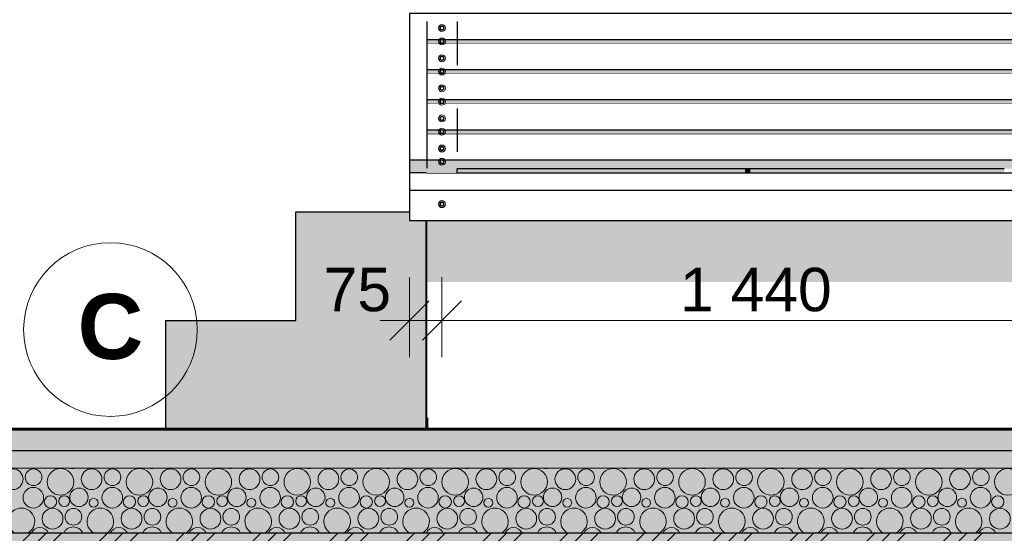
# Model space of a CAD drawing. Header units: millimetres. Extents: x 529480 to 545132, y -3422 to 6528.
# Tile 3 of 17: x 533707 to 535975, y -240 to 943. Entities that reach past the tile are written whole.
import ezdxf
from ezdxf.enums import TextEntityAlignment as Align

# ---------------------------------------------------------------- set-up
doc = ezdxf.new("R2010")
doc.units = ezdxf.units.MM
doc.header["$MEASUREMENT"] = 0
doc.linetypes.add('Wipeout_Contour', pattern=[1000, 0, -1000])
doc.linetypes.add('ČÁRA ČÁRKOVANÁ 2', pattern=[200, 100, -100])
for name, color, linetype in [('3 - TERÉN NEZPEVNĚNÝ.3D', 7, 'Continuous'), ('3 - ZÁKLADOVÉ PASY.3D', 7, 'Continuous'), ('4 - OBKLADY VNITŘNÍ.3D', 7, 'Continuous'), ('4 - PRVKY KLEMPÍŘSKÉ.3D', 7, 'Continuous'), ('4 - STŘEŠNÍ KRYTINA.3D', 7, 'Continuous'), ('4 - ZDIVO - SCHODIŠTĚ.3D', 7, 'Continuous'), ('4 - ZDIVO - STĚNY NOSNÉ.3D', 7, 'Continuous'), ('5 - SRUB - STĚNY NOSNÉ.4D', 7, 'Continuous'), ('6 - ROUBENKA - ZÁBRADLÍ.5D', 7, 'Continuous'), ('Konstrukce – Dělicí čáry vrstev', 7, 'Continuous'), ('Nové_2 - TEXT HLAVNÍ NS.2D', 7, 'Continuous'), ('Nové_4 - ZDIVO - STĚNY NOSNÉ.3D', 7, 'Continuous'), ('Nové_Výplně - Povrchové', 7, 'Continuous'), ('Výplně - Povrchové', 7, 'Continuous'), ('Výplně – Řezové', 7, 'Continuous')]:
    doc.layers.add(name, color=color, linetype=linetype)
doc.styles.add('GENEROVANÝ_STYL_1', font='Arial.ttf')
doc.styles.add('GENEROVANÝ_STYL_2', font='Arial Bold.ttf')
doc.dimstyles.new('GENEROVANÝ_STYL__2', dxfattribs={"dimtxt": 100, "dimasz": 85.5, "dimexe": 0.18, "dimexo": 100, "dimgap": 0, "dimtad": 1, "dimtih": 1, "dimtoh": 1, "dimdec": 0, "dimzin": 0, "dimdsep": 46, "dimtxsty": 'GENEROVANÝ_STYL_1', "dimblk": 'ARROWHEAD_6', "dimblk1": 'ARROWHEAD_6', "dimblk2": 'ARROWHEAD_6', "dimcen": 0.09, "dimclrd": 256, "dimclre": 256, "dimclrt": 256, "dimazin": 0, "dimtfac": 1, "dimtdec": 4, "dimtmove": 0, "dimatfit": 3, "dimfxl": 1, "dimtolj": 1, "dimtzin": 0, "dimarcsym": 0})
doc.dimstyles.new('GENEROVANÝ_STYL__3', dxfattribs={"dimtxt": 100, "dimasz": 85.5, "dimexe": 0.18, "dimexo": 100, "dimgap": 0, "dimtad": 1, "dimdec": 0, "dimzin": 0, "dimdsep": 46, "dimtxsty": 'GENEROVANÝ_STYL_1', "dimblk": 'ARROWHEAD_6', "dimblk1": 'ARROWHEAD_6', "dimblk2": 'ARROWHEAD_6', "dimcen": 0.09, "dimclrd": 256, "dimclre": 256, "dimclrt": 256, "dimazin": 0, "dimtfac": 1, "dimtdec": 4, "dimtmove": 0, "dimatfit": 3, "dimfxl": 1, "dimtolj": 1, "dimtzin": 0, "dimarcsym": 0})

# ---------------------------------------------------------------- blocks, each defined once
blk = doc.blocks.new('Řez_3', base_point=(1697940.5, 0))
at = {"color": 254, "linetype": 'Wipeout_Contour', "lineweight": 0, "ltscale": 4300454.449130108}
blk.add_wipeout([(534944.2, 26), (535044.2, 26), (535044.2, 0), (539694.2, 0), (539694.2, 26), (540544.2, 26), (540544.2, 480), (534944.2, 480)], dxfattribs=at).dxf.layer = 'Nové_Výplně - Povrchové'
at = {"layer": 'Nové_4 - ZDIVO - STĚNY NOSNÉ.3D', "linetype": 'Continuous', "lineweight": 0, "true_color": 0x000000}
blk.add_hatch(color=18, dxfattribs=at).paths.add_polyline_path([(534944.2, 480), (534944.2, 338.6), (540484.2, 338.6), (540544.2, 423.4), (540544.2, 480)])
blk = doc.blocks.new('Řez_4', base_point=(1697940.5, 0))
at = {"layer": 'Výplně – Řezové', "linetype": 'Continuous', "lineweight": 0, "true_color": 0x000000}
h = blk.add_hatch(dxfattribs=at)
h.set_pattern_fill('TERÉN___PŮVODNÍ', color=18, style=0, pattern_type=2)
h.set_pattern_definition([(45, (1697940.48, 0), (-88.388348, 88.388348), []), (45, (1697922.81, 17.68), (-88.388348, 88.388348), []), (45, (1697905.13, 35.36), (-88.388348, 88.388348), [])])
h.paths.add_polyline_path([(531139.6, -2500), (542997.7, -2500), (542997.7, -400), (540544.2, -400), (540544.2, -240), (533044.2, -240), (533044.2, 0), (531139.6, 0)])
blk = doc.blocks.new('Řez_5', base_point=(1697940.5, 0))
at = {"color": 254, "linetype": 'Wipeout_Contour', "lineweight": 0, "ltscale": 2139177.307169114}
blk.add_wipeout([(534644.2, 26), (534944.2, 26), (534944.2, 480), (534644.2, 480)], dxfattribs=at).dxf.layer = 'Výplně - Povrchové'
at = {"layer": '4 - ZDIVO - STĚNY NOSNÉ.3D', "linetype": 'Continuous', "lineweight": 0, "true_color": 0x000000}
blk.add_hatch(color=18, dxfattribs=at).paths.add_polyline_path([(534944.2, 480), (534644.2, 480), (534644.2, 338.6), (534944.2, 338.6)])
at = {"layer": '4 - ZDIVO - STĚNY NOSNÉ.3D', "color": 7, "linetype": 'Continuous', "lineweight": 30}
blk.add_line((534644.2, 26), (534644.2, 480), dxfattribs=at)
blk = doc.blocks.new('Řez_12', base_point=(1697940.5, 0))
at = {"color": 254, "linetype": 'Wipeout_Contour', "lineweight": 0, "ltscale": 2140187.197434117}
blk.add_wipeout([(534714.2, 590), (535378.7, 590), (535378.7, 599.6), (534714.2, 599.6)], dxfattribs=at).dxf.layer = 'Výplně - Povrchové'
at = {"color": 254, "linetype": 'Wipeout_Contour', "lineweight": 0, "ltscale": 2142726.03033489}
blk.add_wipeout([(535387.6, 590), (535974.7, 590), (535974.7, 599.6), (535387.6, 599.6)], dxfattribs=at).dxf.layer = 'Výplně - Povrchové'
at = {"layer": '4 - STŘEŠNÍ KRYTINA.3D', "linetype": 'Continuous', "lineweight": 0, "true_color": 0x000000}
for points in [[(534714.2, 590), (535378.7, 590), (535378.7, 599.6), (534714.2, 599.6)], [(535387.6, 590), (535974.7, 590), (535974.7, 599.6), (535387.6, 599.6)]]:
    blk.add_hatch(color=18, dxfattribs=at).paths.add_polyline_path(points)
blk = doc.blocks.new('Řez_16', base_point=(1697940.5, 0))
at = {"color": 254, "linetype": 'Wipeout_Contour', "lineweight": 0, "ltscale": 2138499.307248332}
blk.add_wipeout([(534644.2, 619.6), (534644.2, 957.3), (534604.2, 957.3), (534604.2, 619.6)], dxfattribs=at).dxf.layer = 'Výplně - Povrchové'
at = {"layer": '6 - ROUBENKA - ZÁBRADLÍ.5D', "color": 7, "linetype": 'Continuous', "lineweight": 30}
for p, q in [((534644.2, 957.3), (534604.2, 957.3)), ((534644.2, 896.7), (534644.2, 888)), ((534644.2, 827.4), (534644.2, 818.7)), ((534644.2, 758.1), (534644.2, 749.5)), ((534644.2, 688.8), (534644.2, 680.2))]:
    blk.add_line(p, q, dxfattribs=at)
at = {"color": 254, "linetype": 'Wipeout_Contour', "lineweight": 0, "ltscale": 2138498.244188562}
blk.add_wipeout([(534644.2, 619.6), (534604.2, 619.6), (534604.2, 590), (534644.2, 590)], dxfattribs=at).dxf.layer = 'Výplně - Povrchové'
at = {"layer": '6 - ROUBENKA - ZÁBRADLÍ.5D', "linetype": 'Continuous', "lineweight": 0, "true_color": 0x000000}
blk.add_hatch(color=18, dxfattribs=at).paths.add_polyline_path([(534644.2, 619.6), (534604.2, 619.6), (534604.2, 590), (534644.2, 590)])
at = {"layer": '6 - ROUBENKA - ZÁBRADLÍ.5D', "color": 7, "linetype": 'Continuous', "lineweight": 30}
for p, q in [((534604.2, 957.3), (534604.2, 619.6)), ((534644.2, 619.6), (534604.2, 619.6)), ((534604.2, 619.6), (534604.2, 590))]:
    blk.add_line(p, q, dxfattribs=at)
blk = doc.blocks.new('Řez_20', base_point=(1697940.5, 0))
at = {"color": 254, "linetype": 'Wipeout_Contour', "lineweight": 0, "ltscale": 4275266.788621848}
blk.add_wipeout([(534043, 0), (534643, 0), (534643, 480), (534604.2, 480), (534604.2, 500), (534343, 500), (534343, 250), (534043, 250)], dxfattribs=at).dxf.layer = 'Výplně - Povrchové'
at = {"layer": '4 - ZDIVO - SCHODIŠTĚ.3D', "linetype": 'Continuous', "lineweight": 0, "true_color": 0x000000}
blk.add_hatch(color=18, dxfattribs=at).paths.add_polyline_path([(534043, 0), (534643, 0), (534643, 480), (534604.2, 480), (534604.2, 500), (534343, 500), (534343, 250), (534043, 250)])
at = {"layer": '4 - ZDIVO - SCHODIŠTĚ.3D', "color": 7, "linetype": 'Continuous', "lineweight": 30}
for p, q in [((534343, 250), (534343, 500)), ((534343, 500), (534604.2, 500)), ((534643, 0), (534643, 480)), ((534043, 250), (534343, 250)), ((534043, 0), (534043, 250))]:
    blk.add_line(p, q, dxfattribs=at)
blk = doc.blocks.new('*X25', base_point=(1697940.5, 0))
at = {"layer": 'Výplně – Řezové', "color": 7, "linetype": 'Continuous', "lineweight": 0}
for centre, radius in [((533690.4, -115.4), 23.9), ((533738.4, -111), 19.2), ((533800.5, -121.6), 30.6), ((533872.2, -115.4), 23.9), ((533920.3, -111), 19.2), ((533982.3, -121.6), 30.6), ((534054.1, -115.4), 23.9), ((534102.1, -111), 19.2), ((534164.2, -121.6), 30.6), ((534236, -115.4), 23.9), ((534284, -111), 19.2), ((534346, -121.6), 30.6), ((534417.8, -115.4), 23.9), ((534465.8, -111), 19.2), ((534527.9, -121.6), 30.6), ((534599.7, -115.4), 23.9), ((534647.7, -111), 19.2), ((534709.7, -121.6), 30.6), ((534781.5, -115.4), 23.9), ((534829.5, -111), 19.2), ((534891.6, -121.6), 30.6), ((534963.4, -115.4), 23.9), ((535011.4, -111), 19.2), ((535073.4, -121.6), 30.6), ((535145.2, -115.4), 23.9), ((535193.2, -111), 19.2), ((535255.3, -121.6), 30.6), ((535327.1, -115.4), 23.9), ((535375.1, -111), 19.2), ((535437.1, -121.6), 30.6), ((535508.9, -115.4), 23.9), ((535556.9, -111), 19.2), ((535619, -121.6), 30.6), ((535690.8, -115.4), 23.9), ((535738.8, -111), 19.2), ((535800.9, -121.6), 30.6), ((535872.6, -115.4), 23.9), ((535920.7, -111), 19.2), ((535982.7, -121.6), 30.6), ((533737.9, -158.1), 23.7), ((533843, -157.1), 21.3), ((533919.8, -158.1), 23.7), ((534024.9, -157.1), 21.3), ((534101.6, -158.1), 23.7), ((534206.7, -157.1), 21.3), ((534283.5, -158.1), 23.7), ((534388.6, -157.1), 21.3), ((534465.3, -158.1), 23.7), ((534570.4, -157.1), 21.3), ((534647.2, -158.1), 23.7), ((534752.3, -157.1), 21.3), ((534829, -158.1), 23.7), ((534934.1, -157.1), 21.3), ((535010.9, -158.1), 23.7), ((535116, -157.1), 21.3), ((535192.7, -158.1), 23.7), ((535297.8, -157.1), 21.3), ((535374.6, -158.1), 23.7), ((535479.7, -157.1), 21.3), ((535556.4, -158.1), 23.7), ((535661.6, -157.1), 21.3), ((535738.3, -158.1), 23.7), ((535843.4, -157.1), 21.3), ((535920.1, -158.1), 23.7), ((533777.4, -167.7), 14.3), ((533809.3, -165.9), 12.5), ((533959.3, -167.7), 14.3), ((533991.2, -165.9), 12.5), ((534141.1, -167.7), 14.3), ((534173, -165.9), 12.5), ((534323, -167.7), 14.3), ((534354.9, -165.9), 12.5), ((534504.8, -167.7), 14.3), ((534536.7, -165.9), 12.5), ((534686.7, -167.7), 14.3), ((534718.6, -165.9), 12.5), ((534868.5, -167.7), 14.3), ((534900.5, -165.9), 12.5), ((535050.4, -167.7), 14.3), ((535082.3, -165.9), 12.5), ((535232.2, -167.7), 14.3), ((535264.2, -165.9), 12.5), ((535414.1, -167.7), 14.3), ((535446, -165.9), 12.5), ((535596, -167.7), 14.3), ((535627.9, -165.9), 12.5), ((535777.8, -167.7), 14.3), ((535809.7, -165.9), 12.5), ((535959.7, -167.7), 14.3), ((533876.7, -169.8), 10.3), ((534058.6, -169.8), 10.3), ((534240.4, -169.8), 10.3), ((534422.3, -169.8), 10.3), ((534604.1, -169.8), 10.3), ((534786, -169.8), 10.3), ((534967.8, -169.8), 10.3), ((535149.7, -169.8), 10.3), ((535331.5, -169.8), 10.3), ((535513.4, -169.8), 10.3), ((535695.2, -169.8), 10.3), ((535877.1, -169.8), 10.3), ((533782.2, -206.4), 23.9), ((533830.3, -202), 19.2), ((533964.1, -206.4), 23.9), ((534012.1, -202), 19.2), ((534146, -206.4), 23.9), ((534194, -202), 19.2), ((534327.8, -206.4), 23.9), ((534375.8, -202), 19.2), ((534509.7, -206.4), 23.9), ((534557.7, -202), 19.2), ((534691.5, -206.4), 23.9), ((534739.5, -202), 19.2), ((534873.4, -206.4), 23.9), ((534921.4, -202), 19.2), ((535055.2, -206.4), 23.9), ((535103.2, -202), 19.2), ((535237.1, -206.4), 23.9), ((535285.1, -202), 19.2), ((535418.9, -206.4), 23.9), ((535466.9, -202), 19.2), ((535600.8, -206.4), 23.9), ((535648.8, -202), 19.2), ((535782.6, -206.4), 23.9), ((535830.7, -202), 19.2), ((535964.5, -206.4), 23.9)]:
    blk.add_circle(centre, radius, dxfattribs=at)
for centre, radius, start, end in [((533827.9, -67.1), 23.7, 255.0155, 284.9845), ((533867.4, -76.7), 14.3, 248.4621, 291.5379), ((534009.8, -67.1), 23.7, 255.0155, 284.9845), ((534049.3, -76.7), 14.3, 248.4621, 291.5379), ((534191.6, -67.1), 23.7, 255.0155, 284.9845), ((534231.1, -76.7), 14.3, 248.4621, 291.5379), ((534373.5, -67.1), 23.7, 255.0155, 284.9845), ((534413, -76.7), 14.3, 248.4621, 291.5379), ((534555.3, -67.1), 23.7, 255.0155, 284.9845), ((534594.8, -76.7), 14.3, 248.4621, 291.5379), ((534737.2, -67.1), 23.7, 255.0155, 284.9845), ((534776.7, -76.7), 14.3, 248.4621, 291.5379), ((534919, -67.1), 23.7, 255.0155, 284.9845), ((534958.5, -76.7), 14.3, 248.4621, 291.5379), ((535100.9, -67.1), 23.7, 255.0155, 284.9845), ((535140.4, -76.7), 14.3, 248.4621, 291.5379), ((535282.7, -67.1), 23.7, 255.0155, 284.9845), ((535322.2, -76.7), 14.3, 248.4621, 291.5379), ((535464.6, -67.1), 23.7, 255.0155, 284.9845), ((535504.1, -76.7), 14.3, 248.4621, 291.5379), ((535646.4, -67.1), 23.7, 255.0155, 284.9845), ((535686, -76.7), 14.3, 248.4621, 291.5379), ((535828.3, -67.1), 23.7, 255.0155, 284.9845), ((535867.8, -76.7), 14.3, 248.4621, 291.5379), ((533710.5, -212.6), 30.6, 296.4719, 243.5281), ((533892.3, -212.6), 30.6, 296.4719, 243.5281), ((534074.2, -212.6), 30.6, 296.4719, 243.5281), ((534256, -212.6), 30.6, 296.4719, 243.5281), ((534437.9, -212.6), 30.6, 296.4719, 243.5281), ((534619.7, -212.6), 30.6, 296.4719, 243.5281), ((534801.6, -212.6), 30.6, 296.4719, 243.5281), ((534983.4, -212.6), 30.6, 296.4719, 243.5281), ((535165.3, -212.6), 30.6, 296.4719, 243.5281), ((535347.1, -212.6), 30.6, 296.4719, 243.5281), ((535529, -212.6), 30.6, 296.4719, 243.5281), ((535710.9, -212.6), 30.6, 296.4719, 243.5281), ((535892.7, -212.6), 30.6, 296.4719, 243.5281), ((533753, -248.1), 21.3, 22.2679, 157.7321), ((533829.8, -249.1), 23.7, 22.7463, 157.2537), ((533934.9, -248.1), 21.3, 22.2679, 157.7321), ((534011.6, -249.1), 23.7, 22.7463, 157.2537), ((534116.7, -248.1), 21.3, 22.2679, 157.7321), ((534193.5, -249.1), 23.7, 22.7463, 157.2537), ((534298.6, -248.1), 21.3, 22.2679, 157.7321), ((534375.3, -249.1), 23.7, 22.7463, 157.2537), ((534480.4, -248.1), 21.3, 22.2679, 157.7321), ((534557.2, -249.1), 23.7, 22.7463, 157.2537), ((534662.3, -248.1), 21.3, 22.2679, 157.7321), ((534739, -249.1), 23.7, 22.7463, 157.2537), ((534844.1, -248.1), 21.3, 22.2679, 157.7321), ((534920.9, -249.1), 23.7, 22.7463, 157.2537), ((535026, -248.1), 21.3, 22.2679, 157.7321), ((535102.7, -249.1), 23.7, 22.7463, 157.2537), ((535207.8, -248.1), 21.3, 22.2679, 157.7321), ((535284.6, -249.1), 23.7, 22.7463, 157.2537), ((535389.7, -248.1), 21.3, 22.2679, 157.7321), ((535466.4, -249.1), 23.7, 22.7463, 157.2537), ((535571.6, -248.1), 21.3, 22.2679, 157.7321), ((535648.3, -249.1), 23.7, 22.7463, 157.2537), ((535753.4, -248.1), 21.3, 22.2679, 157.7321), ((535830.1, -249.1), 23.7, 22.7463, 157.2537), ((535935.3, -248.1), 21.3, 22.2679, 157.7321)]:
    blk.add_arc(centre, radius, start, end, dxfattribs=at)
blk = doc.blocks.new('Řez_22', base_point=(1697940.5, 0))
at = {"layer": 'Výplně – Řezové', "linetype": 'Continuous', "lineweight": 0, "true_color": 0x000000}
h = blk.add_hatch(dxfattribs=at)
h.set_pattern_fill('UMĚLÝ_KÁMEN__OBKLADY__DL_2F', color=18, style=0, pattern_type=2)
h.set_pattern_definition([(0, (1697940.485, 0), (0, 21.6506351), [0, -12.5]), (0, (1697946.735, 10.825), (0, 21.6506351), [0, -12.5])])
h.paths.add_polyline_path([(533044.2, 0), (533044.2, -50), (540544.2, -50), (540544.2, 0)])
h = blk.add_hatch(dxfattribs=at)
h.set_pattern_fill('TERÉN___PÍSEK', color=18, style=0, pattern_type=2)
h.set_pattern_definition([(45, (1697940.485, 200), (-63.63961, 63.63961), [0, -60, 0, -90]), (110, (1698140.485, 200), (84.572336, 30.781813), [0, -44, 0, -76])])
h.paths.add_polyline_path([(540544.2, -50), (533044.2, -50), (533044.2, -90), (540544.2, -90)])
at = {"layer": '5 - SRUB - STĚNY NOSNÉ.4D', "color": 7, "linetype": 'Continuous', "lineweight": 60}
blk.add_line((540544.2, 0), (533044.2, 0), dxfattribs=at)
at = {"layer": 'Konstrukce – Dělicí čáry vrstev', "color": 7, "linetype": 'Continuous', "lineweight": 30}
for p, q in [((540544.2, -50), (533044.2, -50)), ((540544.2, -240), (533044.2, -240))]:
    blk.add_line(p, q, dxfattribs=at)
at = {"layer": 'Konstrukce – Dělicí čáry vrstev', "color": 7, "linetype": 'Continuous', "lineweight": 0}
blk.add_line((540544.2, -90), (533044.2, -90), dxfattribs=at)
at = {"layer": '5 - SRUB - STĚNY NOSNÉ.4D', "lineweight": 0}
blk.add_blockref('*X25', (1697940.5, 0), dxfattribs=at)
blk = doc.blocks.new('Řez_24', base_point=(1697940.5, 0))
at = {"color": 254, "linetype": 'Wipeout_Contour', "lineweight": 0, "ltscale": 2139376.876357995}
blk.add_wipeout([(535044.2, 26), (534644.2, 26), (534644.2, 0), (535044.2, 0)], dxfattribs=at).dxf.layer = 'Výplně - Povrchové'
at = {"layer": '3 - ZÁKLADOVÉ PASY.3D', "color": 7, "linetype": 'Continuous', "lineweight": 60}
blk.add_line((534644.2, 0), (534644.2, 26), dxfattribs=at)
blk = doc.blocks.new('Řez_51', base_point=(1697940.5, 0))
at = {"color": 254, "linetype": 'Wipeout_Contour', "lineweight": 0, "ltscale": 2138497.95716198}
blk.add_wipeout([(534604.2, 480), (534644.2, 480), (534644.2, 590), (534604.2, 590)], dxfattribs=at).dxf.layer = 'Výplně - Povrchové'
at = {"layer": '6 - ROUBENKA - ZÁBRADLÍ.5D', "color": 7, "linetype": 'Continuous', "lineweight": 30}
for p, q in [((534644.2, 590), (534604.2, 590)), ((534604.2, 590), (534604.2, 480)), ((534604.2, 480), (534644.2, 480))]:
    blk.add_line(p, q, dxfattribs=at)
blk = doc.blocks.new('Řez_60', base_point=(1697940.5, 0))
at = {"color": 254, "linetype": 'Wipeout_Contour', "lineweight": 0, "ltscale": 2141528.090300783}
blk.add_wipeout([(536119.2, 590), (534644.2, 590), (534644.2, 550), (536119.2, 550)], dxfattribs=at).dxf.layer = 'Výplně - Povrchové'
at = {"layer": '6 - ROUBENKA - ZÁBRADLÍ.5D', "color": 7, "linetype": 'Continuous', "lineweight": 30}
blk.add_line((534644.2, 590), (536119.2, 590), dxfattribs=at)
blk = doc.blocks.new('Řez_61', base_point=(1697940.5, 0))
at = {"color": 254, "linetype": 'Wipeout_Contour', "lineweight": 0, "ltscale": 2141527.870457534}
blk.add_wipeout([(534644.2, 480), (536119.2, 480), (536119.2, 550), (534644.2, 550)], dxfattribs=at).dxf.layer = 'Výplně - Povrchové'
at = {"layer": '6 - ROUBENKA - ZÁBRADLÍ.5D', "color": 7, "linetype": 'Continuous', "lineweight": 30}
blk.add_line((534644.2, 480), (536119.2, 480), dxfattribs=at)
blk = doc.blocks.new('Řez_70', base_point=(1697940.5, 0))
at = {"color": 254, "linetype": 'Wipeout_Contour', "lineweight": 0, "ltscale": 2141528.456200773}
blk.add_wipeout([(534644.2, 680.2), (534644.2, 619.6), (536119.2, 619.6), (536119.2, 680.2)], dxfattribs=at).dxf.layer = 'Výplně - Povrchové'
at = {"layer": '6 - ROUBENKA - ZÁBRADLÍ.5D', "color": 7, "linetype": 'Continuous', "lineweight": 30}
blk.add_line((536119.2, 680.2), (534644.2, 680.2), dxfattribs=at)
at = {"color": 254, "linetype": 'Wipeout_Contour', "lineweight": 0, "ltscale": 2141528.26348843}
blk.add_wipeout([(534644.2, 619.6), (534644.2, 599.6), (536119.2, 599.6), (536119.2, 619.6)], dxfattribs=at).dxf.layer = 'Výplně - Povrchové'
at = {"layer": '6 - ROUBENKA - ZÁBRADLÍ.5D', "linetype": 'Continuous', "lineweight": 0, "true_color": 0x000000}
blk.add_hatch(color=18, dxfattribs=at).paths.add_polyline_path([(534644.2, 619.6), (534644.2, 599.6), (536119.2, 599.6), (536119.2, 619.6)])
at = {"layer": '6 - ROUBENKA - ZÁBRADLÍ.5D', "color": 7, "linetype": 'Continuous', "lineweight": 30}
for p, q in [((536119.2, 619.6), (534644.2, 619.6)), ((535974.7, 599.6), (534714.2, 599.6)), ((536119.2, 599.6), (536044.7, 599.6))]:
    blk.add_line(p, q, dxfattribs=at)
blk = doc.blocks.new('Řez_71', base_point=(1697940.5, 0))
at = {"color": 254, "linetype": 'Wipeout_Contour', "lineweight": 0, "ltscale": 2141528.810521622}
blk.add_wipeout([(534644.2, 749.5), (534644.2, 688.8), (536119.2, 688.8), (536119.2, 749.5)], dxfattribs=at).dxf.layer = 'Výplně - Povrchové'
at = {"layer": '6 - ROUBENKA - ZÁBRADLÍ.5D', "color": 7, "linetype": 'Continuous', "lineweight": 30}
blk.add_line((536119.2, 749.5), (534644.2, 749.5), dxfattribs=at)
at = {"color": 254, "linetype": 'Wipeout_Contour', "lineweight": 0, "ltscale": 2141528.62551643}
blk.add_wipeout([(534644.2, 680.2), (536119.2, 680.2), (536119.2, 688.8), (534644.2, 688.8)], dxfattribs=at).dxf.layer = 'Výplně - Povrchové'
at = {"layer": '6 - ROUBENKA - ZÁBRADLÍ.5D', "linetype": 'Continuous', "lineweight": 0, "true_color": 0x000000}
blk.add_hatch(color=18, dxfattribs=at).paths.add_polyline_path([(534644.2, 680.2), (536119.2, 680.2), (536119.2, 688.8), (534644.2, 688.8)])
at = {"layer": '6 - ROUBENKA - ZÁBRADLÍ.5D', "color": 7, "linetype": 'Continuous', "lineweight": 30}
blk.add_line((536119.2, 688.8), (534644.2, 688.8), dxfattribs=at)
blk = doc.blocks.new('Řez_72', base_point=(1697940.5, 0))
at = {"color": 254, "linetype": 'Wipeout_Contour', "lineweight": 0, "ltscale": 2141529.200704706}
blk.add_wipeout([(534644.2, 818.7), (534644.2, 758.1), (536119.2, 758.1), (536119.2, 818.7)], dxfattribs=at).dxf.layer = 'Výplně - Povrchové'
at = {"layer": '6 - ROUBENKA - ZÁBRADLÍ.5D', "color": 7, "linetype": 'Continuous', "lineweight": 30}
blk.add_line((536119.2, 818.7), (534644.2, 818.7), dxfattribs=at)
at = {"color": 254, "linetype": 'Wipeout_Contour', "lineweight": 0, "ltscale": 2141528.99776841}
blk.add_wipeout([(534644.2, 749.5), (536119.2, 749.5), (536119.2, 758.1), (534644.2, 758.1)], dxfattribs=at).dxf.layer = 'Výplně - Povrchové'
at = {"layer": '6 - ROUBENKA - ZÁBRADLÍ.5D', "linetype": 'Continuous', "lineweight": 0, "true_color": 0x000000}
blk.add_hatch(color=18, dxfattribs=at).paths.add_polyline_path([(534644.2, 749.5), (536119.2, 749.5), (536119.2, 758.1), (534644.2, 758.1)])
at = {"layer": '6 - ROUBENKA - ZÁBRADLÍ.5D', "color": 7, "linetype": 'Continuous', "lineweight": 30}
blk.add_line((536119.2, 758.1), (534644.2, 758.1), dxfattribs=at)
blk = doc.blocks.new('Řez_73', base_point=(1697940.5, 0))
at = {"color": 254, "linetype": 'Wipeout_Contour', "lineweight": 0, "ltscale": 2141529.626750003}
blk.add_wipeout([(534644.2, 888), (534644.2, 827.4), (536119.2, 827.4), (536119.2, 888)], dxfattribs=at).dxf.layer = 'Výplně - Povrchové'
at = {"layer": '6 - ROUBENKA - ZÁBRADLÍ.5D', "color": 7, "linetype": 'Continuous', "lineweight": 30}
blk.add_line((536119.2, 888), (534644.2, 888), dxfattribs=at)
at = {"color": 254, "linetype": 'Wipeout_Contour', "lineweight": 0, "ltscale": 2141529.405882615}
blk.add_wipeout([(534644.2, 818.7), (536119.2, 818.7), (536119.2, 827.4), (534644.2, 827.4)], dxfattribs=at).dxf.layer = 'Výplně - Povrchové'
at = {"layer": '6 - ROUBENKA - ZÁBRADLÍ.5D', "linetype": 'Continuous', "lineweight": 0, "true_color": 0x000000}
blk.add_hatch(color=18, dxfattribs=at).paths.add_polyline_path([(534644.2, 818.7), (536119.2, 818.7), (536119.2, 827.4), (534644.2, 827.4)])
at = {"layer": '6 - ROUBENKA - ZÁBRADLÍ.5D', "color": 7, "linetype": 'Continuous', "lineweight": 30}
blk.add_line((536119.2, 827.4), (534644.2, 827.4), dxfattribs=at)
blk = doc.blocks.new('Řez_81', base_point=(1697940.5, 0))
at = {"color": 254, "linetype": 'Wipeout_Contour', "lineweight": 0, "ltscale": 2141530.088657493}
blk.add_wipeout([(534644.2, 957.3), (534644.2, 896.7), (536119.2, 896.7), (536119.2, 957.3)], dxfattribs=at).dxf.layer = 'Výplně - Povrchové'
at = {"layer": '6 - ROUBENKA - ZÁBRADLÍ.5D', "color": 7, "linetype": 'Continuous', "lineweight": 30}
blk.add_line((536119.2, 957.3), (534644.2, 957.3), dxfattribs=at)
at = {"color": 254, "linetype": 'Wipeout_Contour', "lineweight": 0, "ltscale": 2141529.849859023}
blk.add_wipeout([(534644.2, 896.7), (534644.2, 888), (536119.2, 888), (536119.2, 896.7)], dxfattribs=at).dxf.layer = 'Výplně - Povrchové'
at = {"layer": '6 - ROUBENKA - ZÁBRADLÍ.5D', "linetype": 'Continuous', "lineweight": 0, "true_color": 0x000000}
blk.add_hatch(color=18, dxfattribs=at).paths.add_polyline_path([(534644.2, 896.7), (534644.2, 888), (536119.2, 888), (536119.2, 896.7)])
at = {"layer": '6 - ROUBENKA - ZÁBRADLÍ.5D', "color": 7, "linetype": 'Continuous', "lineweight": 30}
blk.add_line((536119.2, 896.7), (534644.2, 896.7), dxfattribs=at)
blk = doc.blocks.new('Řez_104', base_point=(1697940.5, 0))
at = {"color": 254, "linetype": 'Wipeout_Contour', "lineweight": 0, "ltscale": 2141532.072273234}
blk.add_wipeout([(535380.2, 590), (535385.2, 590), (535385.2, 590.1), (535380.2, 592)], dxfattribs=at).dxf.layer = 'Výplně - Povrchové'
at = {"layer": '4 - PRVKY KLEMPÍŘSKÉ.3D', "linetype": 'Continuous', "lineweight": 0, "true_color": 0x000000}
blk.add_hatch(color=18, dxfattribs=at).paths.add_polyline_path([(535380.2, 590), (535385.2, 590), (535385.2, 590.1), (535380.2, 592)])
at = {"color": 254, "linetype": 'Wipeout_Contour', "lineweight": 0, "ltscale": 2676899.223653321}
blk.add_wipeout([(535378.7, 599.6), (535378.7, 590), (535380.2, 590), (535380.2, 592), (535380.2, 599.6)], dxfattribs=at).dxf.layer = 'Výplně - Povrchové'
at = {"layer": '4 - PRVKY KLEMPÍŘSKÉ.3D', "linetype": 'Continuous', "lineweight": 0, "true_color": 0x000000}
blk.add_hatch(color=18, dxfattribs=at).paths.add_polyline_path([(535378.7, 599.6), (535378.7, 590), (535380.2, 590), (535380.2, 592), (535380.2, 599.6)])
at = {"color": 254, "linetype": 'Wipeout_Contour', "lineweight": 0, "ltscale": 2141532.134840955}
blk.add_wipeout([(535380.2, 592), (535385.2, 590.1), (535385.2, 599.6), (535380.2, 599.6)], dxfattribs=at).dxf.layer = 'Výplně - Povrchové'
at = {"color": 254, "linetype": 'Wipeout_Contour', "lineweight": 0, "ltscale": 2676932.991699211}
blk.add_wipeout([(535385.2, 599.6), (535385.2, 590.1), (535385.2, 590), (535387.6, 590), (535387.6, 599.6)], dxfattribs=at).dxf.layer = 'Výplně - Povrchové'
at = {"layer": '4 - PRVKY KLEMPÍŘSKÉ.3D', "linetype": 'Continuous', "lineweight": 0, "true_color": 0x000000}
for points in [[(535380.2, 592), (535385.2, 590.1), (535385.2, 599.6), (535380.2, 599.6)], [(535385.2, 599.6), (535385.2, 590.1), (535385.2, 590), (535387.6, 590), (535387.6, 599.6)]]:
    blk.add_hatch(color=18, dxfattribs=at).paths.add_polyline_path(points)
at = {"layer": '4 - PRVKY KLEMPÍŘSKÉ.3D', "color": 181, "linetype": 'Continuous', "lineweight": 30, "true_color": 0x9e3eff}
for p, q in [((535378.7, 599.6), (535378.7, 590)), ((535380.2, 599.6), (535380.2, 592)), ((535385.2, 590.1), (535380.2, 592)), ((535380.2, 592), (535380.2, 590)), ((535385.2, 590), (535385.2, 590.1)), ((535387.6, 599.6), (535387.6, 590))]:
    blk.add_line(p, q, dxfattribs=at)
blk = doc.blocks.new('Řez_120', base_point=(1697940.5, 0))
at = {"color": 254, "linetype": 'Wipeout_Contour', "lineweight": 0, "ltscale": 2138718.198431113}
blk.add_wipeout([(534714.2, 599.6), (534644.2, 599.6), (534644.2, 590), (534714.2, 590)], dxfattribs=at).dxf.layer = 'Výplně - Povrchové'
at = {"layer": '6 - ROUBENKA - ZÁBRADLÍ.5D', "linetype": 'Continuous', "lineweight": 0, "true_color": 0x000000}
blk.add_hatch(color=18, dxfattribs=at).paths.add_polyline_path([(534714.2, 599.6), (534644.2, 599.6), (534644.2, 590), (534714.2, 590)])
at = {"layer": '6 - ROUBENKA - ZÁBRADLÍ.5D', "color": 7, "linetype": 'Continuous', "lineweight": 30}
blk.add_line((534714.2, 590), (534714.2, 599.6), dxfattribs=at)
blk = doc.blocks.new('*D143', base_point=(1697940.5, 0))
at = {"layer": '6 - ROUBENKA - ZÁBRADLÍ.5D', "color": 96, "linetype": 'Continuous', "lineweight": 0, "true_color": 0x007d00}
for p, q in [((534604.3, 991.8), (534605, 1176.1)), ((534537.2, 1092), (534604.7, 1091.8)), ((534604.7, 1091.8), (534679.8, 1091.5)), ((534679.8, 1091.5), (536119.7, 1086.5))]:
    blk.add_line(p, q, dxfattribs=at)
at = {"layer": '6 - ROUBENKA - ZÁBRADLÍ.5D', "color": 96, "linetype": 'Continuous', "lineweight": 15, "true_color": 0x007d00}
for p, q in [((534649.8, 1136.6), (534559.5, 1046.9)), ((534725, 1136.3), (534634.6, 1046.7))]:
    blk.add_line(p, q, dxfattribs=at)
at = {"layer": '6 - ROUBENKA - ZÁBRADLÍ.5D', "color": 96, "lineweight": 0, "true_color": 0x007d00, "insert": (534407.2, 1112.5), "char_height": 100, "attachment_point": 7, "rotation": 359.8011, "style": 'GENEROVANÝ_STYL_1'}
blk.add_mtext('\\A1;{\\pql;\\fArial|b0|i0|c0|p0;\\W1.000000;75}', dxfattribs=at)
blk = doc.blocks.new('ARROWHEAD_6')
at = {"color": 0, "linetype": 'Continuous', "lineweight": 0}
for p, q in [((-0.5, -0.5), (0.5, 0.5)), ((0, 0), (-1, 0))]:
    blk.add_line(p, q, dxfattribs=at)
blk = doc.blocks.new('*D144', base_point=(1697940.5, 0))
at = {"layer": '6 - ROUBENKA - ZÁBRADLÍ.5D', "color": 96, "linetype": 'Continuous', "lineweight": 0, "true_color": 0x007d00}
for p, q in [((534679.5, 991.5), (534680.1, 1175.9)), ((534679.8, 1091.5), (536119.7, 1086.5))]:
    blk.add_line(p, q, dxfattribs=at)
at = {"layer": '6 - ROUBENKA - ZÁBRADLÍ.5D', "color": 96, "linetype": 'Continuous', "lineweight": 15, "true_color": 0x007d00}
for p, q in [((534725, 1136.3), (534634.6, 1046.7)), ((536164.9, 1131.3), (536074.6, 1041.7))]:
    blk.add_line(p, q, dxfattribs=at)
at = {"layer": '6 - ROUBENKA - ZÁBRADLÍ.5D', "color": 96, "lineweight": 0, "true_color": 0x007d00, "insert": (535228.2, 1109.6), "char_height": 100, "attachment_point": 7, "rotation": 359.8011, "style": 'GENEROVANÝ_STYL_1'}
blk.add_mtext('\\A1;{\\pql;\\fArial|b0|i0|c0|p0;\\W1.000000;1\xa0440}', dxfattribs=at)
blk = doc.blocks.new('*D145', base_point=(1697940.5, 0))
at = {"layer": '6 - ROUBENKA - ZÁBRADLÍ.5D', "color": 96, "linetype": 'Continuous', "lineweight": 0, "true_color": 0x007d00}
for p, q in [((536119.4, 986.5), (536120, 1170.9)), ((534679.8, 1091.5), (536119.7, 1086.5)), ((536119.7, 1086.5), (537559.8, 1081.5))]:
    blk.add_line(p, q, dxfattribs=at)
at = {"layer": '6 - ROUBENKA - ZÁBRADLÍ.5D', "color": 96, "linetype": 'Continuous', "lineweight": 15, "true_color": 0x007d00}
for p, q in [((536164.9, 1131.3), (536074.6, 1041.7)), ((537604.9, 1126.3), (537514.6, 1036.7))]:
    blk.add_line(p, q, dxfattribs=at)
at = {"layer": '6 - ROUBENKA - ZÁBRADLÍ.5D', "color": 96, "lineweight": 0, "true_color": 0x007d00, "char_height": 100, "attachment_point": 7, "rotation": 359.8011, "style": 'GENEROVANÝ_STYL_1'}
for s, insert in [('\\A1;{\\pql;\\fArial|b0|i0|c0|p0;\\W1.000000;1\xa0440}', (536592, 1104.9)), ('\\A1;{\\pql;\\fArial|b0|i0|c0|p0;\\W1.000000;70}', (537362.3, 1102.2))]:
    blk.add_mtext(s, dxfattribs=dict(at, insert=insert))
blk = doc.blocks.new('*D150', base_point=(1697940.5, 0))
at = {"layer": '6 - ROUBENKA - ZÁBRADLÍ.5D', "color": 96, "linetype": 'Continuous', "lineweight": 0, "true_color": 0x007d00}
for p, q in [((534604.2, 165.6), (534604.2, 350)), ((534679.2, 165.6), (534679.2, 350)), ((534536.7, 250), (534604.2, 250)), ((534604.2, 250), (534679.2, 250))]:
    blk.add_line(p, q, dxfattribs=at)
at = {"layer": '6 - ROUBENKA - ZÁBRADLÍ.5D', "color": 96, "linetype": 'Continuous', "lineweight": 15, "true_color": 0x007d00}
for p, q in [((534649.2, 295), (534559.2, 205)), ((534724.2, 295), (534634.2, 205))]:
    blk.add_line(p, q, dxfattribs=at)
at = {"layer": '6 - ROUBENKA - ZÁBRADLÍ.5D', "color": 96, "lineweight": 0, "true_color": 0x007d00, "insert": (534406.7, 270), "char_height": 100, "attachment_point": 7, "style": 'GENEROVANÝ_STYL_1'}
blk.add_mtext('\\A1;{\\pql;\\fArial|b0|i0|c0|p0;\\W1.000000;75}', dxfattribs=at)
blk = doc.blocks.new('*D151', base_point=(1697940.5, 0))
at = {"layer": '6 - ROUBENKA - ZÁBRADLÍ.5D', "color": 96, "linetype": 'Continuous', "lineweight": 0, "true_color": 0x007d00}
for p, q in [((534679.2, 165.6), (534679.2, 350)), ((536119.2, 165.6), (536119.2, 350)), ((534679.2, 250), (536119.2, 250))]:
    blk.add_line(p, q, dxfattribs=at)
at = {"layer": '6 - ROUBENKA - ZÁBRADLÍ.5D', "color": 96, "linetype": 'Continuous', "lineweight": 15, "true_color": 0x007d00}
for p, q in [((534724.2, 295), (534634.2, 205)), ((536164.2, 295), (536074.2, 205))]:
    blk.add_line(p, q, dxfattribs=at)
at = {"layer": '6 - ROUBENKA - ZÁBRADLÍ.5D', "color": 96, "lineweight": 0, "true_color": 0x007d00, "insert": (535227.6, 270), "char_height": 100, "attachment_point": 7, "style": 'GENEROVANÝ_STYL_1'}
blk.add_mtext('\\A1;{\\pql;\\fArial|b0|i0|c0|p0;\\W1.000000;1\xa0440}', dxfattribs=at)
blk = doc.blocks.new('Popiska_3', base_point=(533915.6, 29.1))
at = {"layer": 'Nové_2 - TEXT HLAVNÍ NS.2D', "color": 5, "linetype": 'Continuous', "lineweight": 15, "true_color": 0x1c1cff, "flags": 128}
blk.add_lwpolyline([(534115.6, 229.1, 1), (533715.6, 229.1, 1)], format="xyb", close=True, dxfattribs=at)
at = {"layer": 'Nové_2 - TEXT HLAVNÍ NS.2D', "color": 5, "linetype": 'Continuous', "lineweight": 15, "true_color": 0x1c1cff}
blk.add_point((533915.6, 29.1), dxfattribs=at)
at = {"layer": 'Nové_2 - TEXT HLAVNÍ NS.2D', "color": 5, "lineweight": 0, "true_color": 0x1c1cff, "style": 'GENEROVANÝ_STYL_2'}
blk.add_attdef('customHeadContent', text='', height=150, dxfattribs=at).set_placement((533915.6, 236.4), align=Align.MIDDLE_CENTER)

msp = doc.modelspace()

# ---------------------------------------------------------------- block references
at = {"layer": '4 - STŘEŠNÍ KRYTINA.3D', "lineweight": 0}
msp.add_blockref('Řez_12', (1697940.5, 0), dxfattribs=at)
at = {"layer": 'Nové_4 - ZDIVO - STĚNY NOSNÉ.3D', "lineweight": 0}
msp.add_blockref('Řez_3', (1697940.5, 0), dxfattribs=at)

# ---------------------------------------------------------------- next in the draw order: block references
at = {"layer": '3 - TERÉN NEZPEVNĚNÝ.3D', "lineweight": 0}
msp.add_blockref('Řez_4', (1697940.5, 0), dxfattribs=at)
at = {"layer": '4 - ZDIVO - STĚNY NOSNÉ.3D', "lineweight": 0}
msp.add_blockref('Řez_5', (1697940.5, 0), dxfattribs=at)
at = {"layer": '6 - ROUBENKA - ZÁBRADLÍ.5D', "lineweight": 0}
msp.add_blockref('Řez_16', (1697940.5, 0), dxfattribs=at)

# ---------------------------------------------------------------- next in the draw order: block references
at = {"layer": '4 - ZDIVO - SCHODIŠTĚ.3D', "lineweight": 0}
msp.add_blockref('Řez_20', (1697940.5, 0), dxfattribs=at)

# ---------------------------------------------------------------- next in the draw order: block references
at = {"layer": '5 - SRUB - STĚNY NOSNÉ.4D', "lineweight": 0}
msp.add_blockref('Řez_22', (1697940.5, 0), dxfattribs=at)
at = {"layer": '6 - ROUBENKA - ZÁBRADLÍ.5D', "lineweight": 0}
msp.add_blockref('Řez_51', (1697940.5, 0), dxfattribs=at)
at = {"layer": 'Nové_2 - TEXT HLAVNÍ NS.2D', "color": 5, "linetype": 'Continuous', "lineweight": 15, "true_color": 0x1c1cff}
msp.add_blockref('Popiska_3', (533915.6, 29.1), dxfattribs=at).add_auto_attribs({'customHeadContent': 'C'})

# ---------------------------------------------------------------- next in the draw order: block references
at = {"layer": '3 - ZÁKLADOVÉ PASY.3D', "lineweight": 0}
msp.add_blockref('Řez_24', (1697940.5, 0), dxfattribs=at)
at = {"layer": '6 - ROUBENKA - ZÁBRADLÍ.5D', "lineweight": 0}
msp.add_blockref('Řez_60', (1697940.5, 0), dxfattribs=at)

# ---------------------------------------------------------------- next in the draw order: hatches: boundary and pattern name
at = {"layer": '4 - OBKLADY VNITŘNÍ.3D', "linetype": 'Continuous', "lineweight": 0}
msp.add_hatch(color=255, dxfattribs=at).paths.add_polyline_path([(529479.7, 0), (545132, 0), (545132, -3422), (529479.7, -3422)])

# ---------------------------------------------------------------- next in the draw order: linework, layer by layer
at = {"layer": '4 - OBKLADY VNITŘNÍ.3D', "color": 7, "linetype": 'Continuous', "lineweight": 60, "flags": 128}
msp.add_lwpolyline([(529479.7, 0), (545132, 0), (545132, -3422), (529479.7, -3422)], close=True, dxfattribs=at)

# ---------------------------------------------------------------- next in the draw order: block references
at = {"layer": '6 - ROUBENKA - ZÁBRADLÍ.5D', "lineweight": 0}
for name in ['Řez_70', 'Řez_61']:
    msp.add_blockref(name, (1697940.5, 0), dxfattribs=at)

# ---------------------------------------------------------------- next in the draw order: linework, layer by layer
at = {"layer": '6 - ROUBENKA - ZÁBRADLÍ.5D', "color": 7, "linetype": 'Continuous', "lineweight": 30}
msp.add_line((534604.2, 550), (540584.2, 550), dxfattribs=at)
at = {"layer": '6 - ROUBENKA - ZÁBRADLÍ.5D', "color": 181, "linetype": 'Continuous', "lineweight": 15, "true_color": 0x9e3eff}
for centre, radius in [((534679.2, 646.2), 7.93), ((534679.2, 646.2), 5), ((534679.2, 646.2), 3.73), ((534679.2, 615.6), 3.73), ((534679.2, 518), 7.93), ((534679.2, 518), 5), ((534679.2, 518), 3.73)]:
    msp.add_circle(centre, radius, dxfattribs=at)

# ---------------------------------------------------------------- next in the draw order: block references
at = {"layer": '6 - ROUBENKA - ZÁBRADLÍ.5D', "lineweight": 0}
for name in ['Řez_71', 'Řez_120']:
    msp.add_blockref(name, (1697940.5, 0), dxfattribs=at)

# ---------------------------------------------------------------- next in the draw order: dimensions: what is measured, and where the dimension line sits
at = {"layer": '6 - ROUBENKA - ZÁBRADLÍ.5D', "color": 96, "linetype": 'Continuous', "lineweight": 0, "true_color": 0x007d00}
for base, p1, p2, picture, middle in [((536119.2, 250), (534679.2, 518), (536119.2, 518), '*D151', (535404.2, 320)), ((534679.2, 250), (534604.2, 480), (534679.2, 518), '*D150', (534485.2, 320))]:
    dim = msp.add_linear_dim(base=base, p1=p1, p2=p2, dimstyle='GENEROVANÝ_STYL__2', dxfattribs=at)
    dim.commit()
    dim.dimension.update_dxf_attribs({"geometry": picture, "text_midpoint": middle, "dimtype": 160})

# ---------------------------------------------------------------- next in the draw order: linework, layer by layer
at = {"layer": '6 - ROUBENKA - ZÁBRADLÍ.5D', "color": 181, "linetype": 'Continuous', "lineweight": 15, "true_color": 0x9e3eff}
for centre, radius in [((534679.2, 715.5), 7.93), ((534679.2, 715.5), 5), ((534679.2, 715.5), 3.73), ((534679.2, 684.9), 7.93), ((534679.2, 684.9), 5), ((534679.2, 684.9), 3.73), ((534679.2, 615.6), 7.93), ((534679.2, 615.6), 5)]:
    msp.add_circle(centre, radius, dxfattribs=at)

# ---------------------------------------------------------------- next in the draw order: block references
at = {"layer": '6 - ROUBENKA - ZÁBRADLÍ.5D', "lineweight": 0}
msp.add_blockref('Řez_72', (1697940.5, 0), dxfattribs=at)

# ---------------------------------------------------------------- next in the draw order: linework, layer by layer
at = {"layer": '6 - ROUBENKA - ZÁBRADLÍ.5D', "color": 181, "linetype": 'Continuous', "lineweight": 15, "true_color": 0x9e3eff}
for centre, radius in [((534679.2, 784.8), 7.93), ((534679.2, 784.8), 5), ((534679.2, 784.8), 3.73), ((534679.2, 754.2), 7.93), ((534679.2, 754.2), 5), ((534679.2, 754.2), 3.73)]:
    msp.add_circle(centre, radius, dxfattribs=at)

# ---------------------------------------------------------------- next in the draw order: block references
at = {"layer": '6 - ROUBENKA - ZÁBRADLÍ.5D', "lineweight": 0}
msp.add_blockref('Řez_73', (1697940.5, 0), dxfattribs=at)

# ---------------------------------------------------------------- next in the draw order: linework, layer by layer
at = {"layer": '6 - ROUBENKA - ZÁBRADLÍ.5D', "color": 181, "linetype": 'Continuous', "lineweight": 15, "true_color": 0x9e3eff}
for centre, radius in [((534679.2, 854.1), 7.93), ((534679.2, 854.1), 5), ((534679.2, 854.1), 3.73), ((534679.2, 823.5), 7.93), ((534679.2, 823.5), 5), ((534679.2, 823.5), 3.73)]:
    msp.add_circle(centre, radius, dxfattribs=at)

# ---------------------------------------------------------------- next in the draw order: block references
at = {"layer": '6 - ROUBENKA - ZÁBRADLÍ.5D', "lineweight": 0}
msp.add_blockref('Řez_81', (1697940.5, 0), dxfattribs=at)

# ---------------------------------------------------------------- next in the draw order: linework, layer by layer
at = {"layer": '6 - ROUBENKA - ZÁBRADLÍ.5D', "color": 7, "linetype": 'ČÁRA ČÁRKOVANÁ 2', "lineweight": 30}
for p, q in [((534644.2, 938.4), (534644.2, 590)), ((534714.2, 938.4), (534714.2, 590))]:
    msp.add_line(p, q, dxfattribs=at)
at = {"layer": '6 - ROUBENKA - ZÁBRADLÍ.5D', "color": 7, "linetype": 'Continuous', "lineweight": 30}
msp.add_line((534644.2, 938.4), (534644.2, 600.6), dxfattribs=at)
at = {"layer": '6 - ROUBENKA - ZÁBRADLÍ.5D', "color": 181, "linetype": 'Continuous', "lineweight": 15, "true_color": 0x9e3eff}
for centre, radius in [((534679.2, 923.4), 7.93), ((534679.2, 923.4), 5), ((534679.2, 923.4), 3.73), ((534679.2, 892.7), 7.93), ((534679.2, 892.7), 5), ((534679.2, 892.7), 3.73)]:
    msp.add_circle(centre, radius, dxfattribs=at)

# ---------------------------------------------------------------- next in the draw order: block references
at = {"layer": '4 - PRVKY KLEMPÍŘSKÉ.3D', "lineweight": 0}
msp.add_blockref('Řez_104', (1697940.5, 0), dxfattribs=at)

# ---------------------------------------------------------------- next in the draw order: dimensions: what is measured, and where the dimension line sits
at = {"layer": '6 - ROUBENKA - ZÁBRADLÍ.5D', "color": 96, "linetype": 'Continuous', "lineweight": 0, "true_color": 0x007d00}
for base, p1, p2, picture, middle in [((536119.7, 1086.5), (534679.2, 923.4), (536119.2, 937.3), '*D144', (535405, 1159)), ((537559.8, 1081.5), (536119.2, 937.3), (537559.2, 923.4), '*D145', (536768.7, 1154.3)), ((534679.8, 1091.5), (534604.2, 957.3), (534679.2, 923.4), '*D143', (534485.9, 1162.2))]:
    dim = msp.add_linear_dim(base=base, p1=p1, p2=p2, angle=359.8011, dimstyle='GENEROVANÝ_STYL__3', dxfattribs=at)
    dim.commit()
    dim.dimension.update_dxf_attribs({"geometry": picture, "text_midpoint": middle, "dimtype": 160, "text_rotation": 359.8011})

doc.saveas('drawing.dxf')
